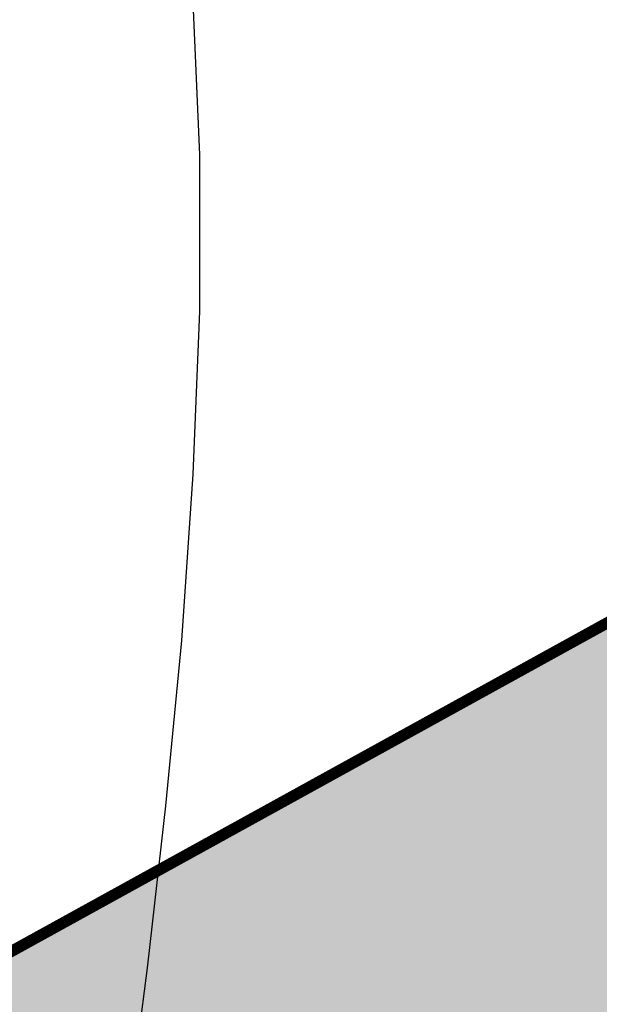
# Model space of a CAD drawing. Extents: x 0 to 370488, y 0 to 4202825.
# Tile 133 of 256: x 360063.88 to 360069, y 4200824.83 to 4200833.52. Entities that reach past the tile are written whole.
import ezdxf

# ---------------------------------------------------------------- set-up
doc = ezdxf.new("R2010")
doc.units = 0
doc.header["$LTSCALE"] = 0.5
doc.header["$MEASUREMENT"] = 0
doc.layers.add('(032) Горизонтали утолщенные', color=32, linetype='Continuous', lineweight=30)
doc.layers.add('.', color=7, linetype='Continuous', lineweight=15)

msp = doc.modelspace()

# ---------------------------------------------------------------- hatches: boundary and pattern name
at = {"layer": '.', "ltscale": 0.149071}
h = msp.add_hatch(color=256, dxfattribs=at)
h.dxf.hatch_style = 1
h.set_gradient(color1=(51, 204, 0), color2=(51, 204, 0), tint=1)
edge = h.paths.add_edge_path()
edge.add_line((360053.1574, 4200798.8736), (359943.4757, 4200738.4315))
edge.add_line((359943.4757, 4200738.4315), (359946.3715, 4200733.1766))
edge.add_line((359946.3715, 4200733.1766), (360052.603, 4200791.7173))
edge.add_line((360052.603, 4200791.7173), (360055.8688, 4200786.6663))
edge.add_line((360055.8688, 4200786.6663), (360063.7707, 4200791.0208))
edge.add_line((360063.7707, 4200791.0208), (360059.7694, 4200797.2093))
edge.add_arc((360055.5706, 4200794.4945), 5, 32.88524, 118.85775)
h.paths.add_polyline_path([(360862.9618, 4201258.8323), (360860.066, 4201264.0872), (359934.7882, 4200754.1963), (359937.684, 4200748.9414)])

# ---------------------------------------------------------------- linework, layer by layer
at = {"layer": '(032) Горизонтали утолщенные', "color": 32}
msp.add_polyline3d([(360064.29, 4200815.22, 556), (360064.27, 4200816.34, 556), (360064.26, 4200817.25, 556), (360064.26, 4200818.02, 556), (360064.27, 4200818.69, 556), (360064.3, 4200819.32, 556), (360064.35, 4200819.98, 556), (360064.43, 4200820.71, 556), (360064.54, 4200821.58, 556), (360064.68, 4200822.63, 556), (360064.84, 4200823.84, 556), (360065.01, 4200825.17, 556), (360065.17, 4200826.58, 556), (360065.31, 4200828.04, 556), (360065.41, 4200829.51, 556), (360065.47, 4200830.95, 556), (360065.47, 4200832.33, 556), (360065.41, 4200833.68, 556)], dxfattribs=at)
at = {"ltscale": 0.149071, "const_width": 0.1}
msp.add_lwpolyline([(359934.7882, 4200754.1963), (360860.066, 4201264.0872)], dxfattribs=at)

doc.saveas('drawing.dxf')
